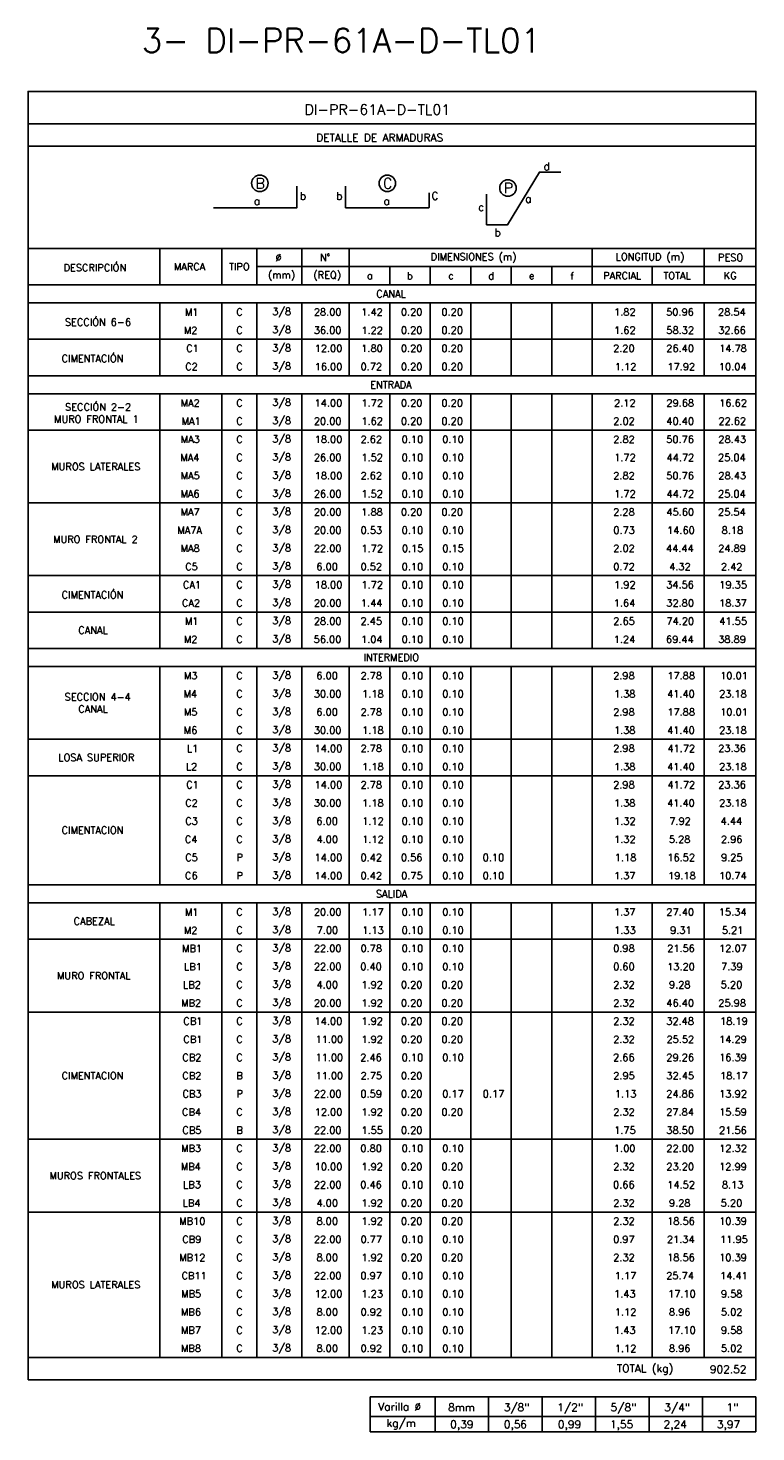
# Model space of a CAD drawing. Header units: metres. Extents: x -260 to 410, y 23 to 160.
# Tile 3 of 16: x -196 to -170, y 32 to 81. Entities that reach past the tile are written whole.
import ezdxf
from ezdxf.enums import TextEntityAlignment as Align

# ---------------------------------------------------------------- set-up
doc = ezdxf.new("R2010")
doc.units = ezdxf.units.M
for name, color, linetype in [('XREF-SE-CUADROS DE DESPIECE - HUAURA_PQT4$0$21', 3, 'Continuous'), ('XREF-SE-CUADROS DE DESPIECE - HUAURA_PQT4$0$21C', 3, 'Continuous'), ('XREF-SE-CUADROS DE DESPIECE - HUAURA_PQT4$0$23', 2, 'Continuous'), ('XREF-SE-CUADROS DE DESPIECE - HUAURA_PQT4$0$S-ANNO-TEXT', 7, 'Continuous'), ('XREF-SE-CUADROS DE DESPIECE - HUAURA_PQT4$0$S-LNWK-0006', 1, 'Continuous')]:
    doc.layers.add(name, color=color, linetype=linetype)
doc.styles.add('XREF-SE-CUADROS DE DESPIECE - HUAURA_PQT4$0$ROMANS-SP', font='romans.shx', dxfattribs={"width": 0.7})
doc.styles.add('XREF-SE-CUADROS DE DESPIECE - HUAURA_PQT4$0$TEGEPSA 100', font='romans.shx')

# ---------------------------------------------------------------- blocks, each defined once
blk = doc.blocks.new('XREF-SE-CUADROS DE DESPIECE - HUAURA_PQT4')
at = {"layer": 'XREF-SE-CUADROS DE DESPIECE - HUAURA_PQT4$0$21'}
for p, q in [((-190.948, 72.91), (-190.948, 71.643)), ((-188.782, 72.91), (-188.782, 71.643)), ((-187.569, 72.91), (-187.569, 71.643)), ((-185.999, 72.91), (-185.999, 71.643)), ((-184.35, 72.91), (-184.35, 71.643)), ((-175.883, 72.91), (-175.883, 71.643)), ((-171.987, 72.91), (-171.987, 71.643)), ((-187.569, 72.276), (-170.179, 72.276)), ((-182.939, 72.276), (-182.939, 71.643)), ((-181.527, 72.276), (-181.527, 71.643)), ((-180.116, 72.276), (-180.116, 71.643)), ((-178.705, 72.276), (-178.705, 71.643)), ((-177.294, 72.276), (-177.294, 71.643)), ((-173.796, 72.276), (-173.796, 71.643)), ((-195.538, 71.643), (-170.179, 71.643)), ((-195.538, 71.01), (-170.179, 71.01)), ((-190.948, 71.01), (-190.948, 68.476)), ((-188.782, 71.01), (-188.782, 68.476)), ((-187.569, 71.01), (-187.569, 68.476)), ((-185.999, 71.01), (-185.999, 68.476)), ((-184.35, 71.01), (-184.35, 68.476)), ((-182.939, 71.01), (-182.939, 68.476)), ((-181.527, 71.01), (-181.527, 68.476)), ((-180.116, 71.01), (-180.116, 68.476)), ((-178.705, 71.01), (-178.705, 68.476)), ((-177.294, 71.01), (-177.294, 68.476)), ((-175.883, 71.01), (-175.883, 68.476)), ((-173.796, 71.01), (-173.796, 68.476)), ((-171.987, 71.01), (-171.987, 68.476)), ((-195.538, 69.743), (-170.179, 69.743)), ((-195.538, 68.476), (-170.179, 68.476)), ((-195.538, 67.843), (-170.179, 67.843)), ((-190.948, 67.843), (-190.948, 58.976)), ((-188.782, 67.843), (-188.782, 58.976)), ((-187.569, 67.843), (-187.569, 58.976)), ((-185.999, 67.843), (-185.999, 58.976)), ((-184.35, 67.843), (-184.35, 58.976)), ((-182.939, 67.843), (-182.939, 58.976)), ((-181.527, 67.843), (-181.527, 58.976)), ((-180.116, 67.843), (-180.116, 58.976)), ((-178.705, 67.843), (-178.705, 58.976)), ((-177.294, 67.843), (-177.294, 58.976)), ((-175.883, 67.843), (-175.883, 58.976)), ((-173.796, 67.843), (-173.796, 58.976)), ((-171.987, 67.843), (-171.987, 58.976)), ((-195.538, 66.576), (-170.179, 66.576)), ((-195.538, 64.043), (-170.179, 64.043)), ((-195.538, 61.51), (-170.179, 61.51)), ((-195.538, 60.243), (-170.179, 60.243)), ((-195.538, 58.976), (-170.179, 58.976)), ((-195.538, 58.343), (-170.179, 58.343)), ((-190.948, 58.343), (-190.948, 50.743)), ((-188.782, 58.343), (-188.782, 50.743)), ((-187.569, 58.343), (-187.569, 50.743)), ((-185.999, 58.343), (-185.999, 50.743)), ((-184.35, 58.343), (-184.35, 50.743)), ((-182.939, 58.343), (-182.939, 50.743)), ((-181.527, 58.343), (-181.527, 50.743)), ((-180.116, 58.343), (-180.116, 50.743)), ((-178.705, 58.343), (-178.705, 50.743)), ((-177.294, 58.343), (-177.294, 50.743)), ((-175.883, 58.343), (-175.883, 50.743)), ((-173.796, 58.343), (-173.796, 50.743)), ((-171.987, 58.343), (-171.987, 50.743)), ((-195.538, 55.81), (-170.179, 55.81)), ((-195.538, 54.543), (-170.179, 54.543)), ((-195.538, 50.743), (-170.179, 50.743)), ((-195.538, 50.11), (-170.179, 50.11)), ((-190.948, 50.11), (-190.948, 34.276)), ((-188.782, 50.11), (-188.782, 34.276)), ((-187.569, 50.11), (-187.569, 34.276)), ((-185.999, 50.11), (-185.999, 34.276)), ((-184.35, 50.11), (-184.35, 34.276)), ((-182.939, 50.11), (-182.939, 34.276)), ((-181.527, 50.11), (-181.527, 34.276)), ((-180.116, 50.11), (-180.116, 34.276)), ((-178.705, 50.11), (-178.705, 34.276)), ((-177.294, 50.11), (-177.294, 34.276)), ((-175.883, 50.11), (-175.883, 34.276)), ((-173.796, 50.11), (-173.796, 34.276)), ((-171.987, 50.11), (-171.987, 34.276)), ((-195.538, 48.843), (-170.179, 48.843)), ((-195.538, 46.31), (-170.179, 46.31)), ((-195.538, 41.876), (-170.179, 41.876)), ((-195.538, 39.343), (-170.179, 39.343)), ((-195.538, 34.276), (-170.179, 34.276)), ((-181.355, 32.911), (-181.355, 31.683)), ((-179.492, 32.911), (-179.492, 31.683)), ((-177.63, 32.911), (-177.63, 31.683)), ((-175.767, 32.911), (-175.767, 31.683)), ((-173.904, 32.911), (-173.904, 31.683)), ((-172.042, 32.911), (-172.042, 31.683)), ((-183.62, 32.223), (-170.179, 32.223))]:
    blk.add_line(p, q, dxfattribs=at)
at = {"layer": 'XREF-SE-CUADROS DE DESPIECE - HUAURA_PQT4$0$21C'}
for centre in [(-187.463, 75.177), (-183.022, 75.177), (-178.819, 75.012)]:
    blk.add_circle(centre, 0.288, dxfattribs=at)
at = {"layer": 'XREF-SE-CUADROS DE DESPIECE - HUAURA_PQT4$0$23'}
for p, q in [((-195.538, 72.91), (-170.179, 72.91)), ((-195.538, 33.502), (-170.179, 33.502)), ((-183.62, 32.911), (-183.62, 31.683)), ((-183.62, 32.911), (-170.179, 32.911)), ((-183.62, 32.911), (-183.62, 31.683)), ((-170.179, 32.911), (-170.179, 31.683)), ((-183.62, 31.683), (-170.179, 31.683))]:
    blk.add_line(p, q, dxfattribs=at)
for points in [[(-170.179, 33.502), (-170.179, 78.38), (-195.538, 78.38), (-195.538, 33.502)], [(-170.179, 77.244), (-195.538, 77.244)], [(-170.179, 76.474), (-195.538, 76.474)]]:
    blk.add_lwpolyline(points, dxfattribs=at)
at = {"layer": 'XREF-SE-CUADROS DE DESPIECE - HUAURA_PQT4$0$S-LNWK-0006', "flags": 128}
blk.add_lwpolyline([(-176.971, 75.568), (-177.724, 75.568), (-178.829, 73.731), (-179.566, 73.731), (-179.566, 74.798)], dxfattribs=at)
at = {"layer": 'XREF-SE-CUADROS DE DESPIECE - HUAURA_PQT4$0$S-LNWK-0006'}
blk.add_lwpolyline([(-189.083, 74.325), (-186.174, 74.325), (-186.174, 75.076)], dxfattribs=at)
blk.add_lwpolyline([(-181.564, 74.848), (-181.564, 74.338, -0.414214), (-181.577, 74.325), (-184.473, 74.325), (-184.473, 75.076)], format="xyb", dxfattribs=at)
at = {"style": 'XREF-SE-CUADROS DE DESPIECE - HUAURA_PQT4$0$TEGEPSA 100'}
for s, p in [('DESCRIPCIÓN', (-194.303, 72.116)), ('MARCA', (-190.459, 72.151)), ('TIPO', (-188.536, 72.151)), ('Ø', (-186.918, 72.468)), ('N°', (-185.374, 72.468)), ('DIMENSIONES (m)', (-181.511, 72.494)), ('LONGITUD (m)', (-175.066, 72.494)), ('PESO', (-171.501, 72.468)), ('(mm)', (-187.179, 71.863)), ('(REQ)', (-185.598, 71.861)), ('a', (-183.729, 71.837)), ('b', (-182.339, 71.83)), ('c', (-180.902, 71.837)), ('d', (-179.504, 71.83)), ('e', (-178.09, 71.837)), ('f', (-176.645, 71.826)), ('PARCIAL', (-175.503, 71.835)), ('TOTAL', (-173.403, 71.835)), ('KG', (-171.3, 71.835)), ('SECCIÓN 6-6', (-194.255, 70.216)), ('M1', (-190.076, 70.565)), ('C', (-188.284, 70.568)), ('3/8', (-187.035, 70.587)), ('28.00', (-185.582, 70.568)), ('1.42', (-183.929, 70.567)), ('0.20', (-182.549, 70.568)), ('0.20', (-181.137, 70.568)), ('1.82', (-175.121, 70.567)), ('50.96', (-173.306, 70.568)), ('28.54', (-171.499, 70.568)), ('M2', (-190.109, 69.933)), ('C', (-188.284, 69.935)), ('3/8', (-187.035, 69.953)), ('36.00', (-185.584, 69.935)), ('1.22', (-183.926, 69.933)), ('0.20', (-182.549, 69.935)), ('0.20', (-181.137, 69.935)), ('1.62', (-175.121, 69.934)), ('58.32', (-173.3, 69.935)), ('32.66', (-171.493, 69.935)), ('C1', (-190.031, 69.301)), ('C', (-188.284, 69.301)), ('3/8', (-187.035, 69.32)), ('12.00', (-185.553, 69.301)), ('1.80', (-183.93, 69.301)), ('0.20', (-182.549, 69.301)), ('0.20', (-181.137, 69.301)), ('2.20', (-175.155, 69.301)), ('26.40', (-173.302, 69.301)), ('14.78', (-171.46, 69.301)), ('CIMENTACIÓN', (-194.37, 68.949)), ('3/8', (-187.035, 68.687)), ('C2', (-190.064, 68.668)), ('C', (-188.284, 68.668)), ('16.00', (-185.553, 68.667)), ('0.72', (-183.952, 68.668)), ('0.20', (-182.549, 68.668)), ('0.20', (-181.137, 68.668)), ('1.12', (-175.093, 68.667)), ('17.92', (-173.262, 68.667)), ('10.04', (-171.469, 68.667)), ('SECCIÓN 2-2', (-194.249, 67.26)), ('MA2', (-190.221, 67.399)), ('C', (-188.284, 67.401)), ('3/8', (-187.035, 67.42)), ('14.00', (-185.556, 67.401)), ('1.72', (-183.923, 67.4)), ('0.20', (-182.549, 67.401)), ('0.20', (-181.137, 67.401)), ('2.12', (-175.122, 67.4)), ('29.68', (-173.298, 67.401)), ('16.62', (-171.457, 67.401)), ('MURO FRONTAL 1', (-194.632, 66.838)), ('MA1', (-190.188, 66.765)), ('C', (-188.284, 66.768)), ('3/8', (-187.035, 66.787)), ('20.00', (-185.582, 66.768)), ('1.62', (-183.926, 66.767)), ('0.20', (-182.549, 66.768)), ('0.20', (-181.137, 66.768)), ('2.02', (-175.151, 66.768)), ('40.40', (-173.301, 66.768)), ('22.62', (-171.486, 66.768)), ('MA3', (-190.219, 66.135)), ('C', (-188.284, 66.135)), ('3/8', (-187.035, 66.153)), ('18.00', (-185.553, 66.134)), ('2.62', (-183.955, 66.135)), ('0.10', (-182.52, 66.134)), ('0.10', (-181.109, 66.134)), ('2.82', (-175.151, 66.135)), ('50.76', (-173.303, 66.135)), ('28.43', (-171.487, 66.135)), ('MA4', (-190.234, 65.501)), ('C', (-188.284, 65.501)), ('3/8', (-187.035, 65.52)), ('26.00', (-185.582, 65.501)), ('1.52', (-183.926, 65.501)), ('0.10', (-182.52, 65.501)), ('0.10', (-181.109, 65.501)), ('1.72', (-175.118, 65.5)), ('44.72', (-173.294, 65.501)), ('25.04', (-171.499, 65.501)), ('MUROS LATERALES', (-194.731, 65.185)), ('MA5', (-190.221, 64.87)), ('C', (-188.284, 64.868)), ('3/8', (-187.035, 64.887)), ('18.00', (-185.553, 64.867)), ('2.62', (-183.955, 64.868)), ('0.10', (-182.52, 64.867)), ('0.10', (-181.109, 64.867)), ('2.82', (-175.151, 64.868)), ('50.76', (-173.303, 64.868)), ('28.43', (-171.487, 64.868)), ('MA6', (-190.227, 64.235)), ('C', (-188.284, 64.235)), ('3/8', (-187.035, 64.253)), ('26.00', (-185.582, 64.235)), ('1.52', (-183.926, 64.234)), ('0.10', (-182.52, 64.234)), ('0.10', (-181.109, 64.234)), ('1.72', (-175.118, 64.233)), ('44.72', (-173.294, 64.234)), ('25.04', (-171.499, 64.235)), ('MA7', (-190.225, 63.601)), ('C', (-188.284, 63.601)), ('3/8', (-187.035, 63.62)), ('20.00', (-185.582, 63.601)), ('1.88', (-183.929, 63.601)), ('0.20', (-182.549, 63.601)), ('0.20', (-181.137, 63.601)), ('2.28', (-175.154, 63.601)), ('45.60', (-173.298, 63.601)), ('25.54', (-171.499, 63.601)), ('MA7A', (-190.338, 62.968)), ('C', (-188.284, 62.968)), ('3/8', (-187.035, 62.987)), ('20.00', (-185.582, 62.968)), ('0.53', (-183.953, 62.968)), ('0.10', (-182.52, 62.967)), ('0.10', (-181.109, 62.967)), ('0.73', (-175.146, 62.968)), ('14.60', (-173.273, 62.967)), ('8.18', (-171.371, 62.967)), ('MURO FRONTAL 2', (-194.665, 62.651)), ('3/8', (-187.035, 62.353)), ('MA8', (-190.225, 62.335)), ('C', (-188.284, 62.335)), ('22.00', (-185.582, 62.335)), ('1.72', (-183.923, 62.333)), ('0.15', (-182.515, 62.334)), ('0.15', (-181.104, 62.334)), ('2.02', (-175.151, 62.335)), ('44.44', (-173.312, 62.336)), ('24.89', (-171.493, 62.335)), ('C5', (-190.064, 61.701)), ('C', (-188.284, 61.701)), ('3/8', (-187.035, 61.72)), ('6.00', (-185.493, 61.701)), ('0.52', (-183.955, 61.701)), ('0.10', (-182.52, 61.701)), ('0.10', (-181.109, 61.701)), ('0.72', (-175.147, 61.701)), ('4.32', (-173.202, 61.701)), ('2.42', (-171.397, 61.701)), ('CA1', (-190.143, 61.067)), ('C', (-188.284, 61.068)), ('3/8', (-187.035, 61.087)), ('18.00', (-185.553, 61.067)), ('1.72', (-183.923, 61.067)), ('0.10', (-182.52, 61.067)), ('0.10', (-181.109, 61.067)), ('1.92', (-175.121, 61.067)), ('34.56', (-173.305, 61.068)), ('19.35', (-171.456, 61.067)), ('CIMENTACIÓN', (-194.37, 60.716)), ('CA2', (-190.177, 60.435)), ('C', (-188.284, 60.435)), ('3/8', (-187.035, 60.453)), ('20.00', (-185.582, 60.435)), ('1.44', (-183.941, 60.433)), ('0.10', (-182.52, 60.434)), ('0.10', (-181.109, 60.434)), ('1.64', (-175.133, 60.434)), ('32.80', (-173.301, 60.435)), ('18.37', (-171.461, 60.434)), ('CANAL', (-193.79, 59.485)), ('M1', (-190.076, 59.799)), ('C', (-188.284, 59.801)), ('3/8', (-187.035, 59.82)), ('28.00', (-185.582, 59.801)), ('2.45', (-183.958, 59.801)), ('0.10', (-182.52, 59.801)), ('0.10', (-181.109, 59.801)), ('2.65', (-175.15, 59.801)), ('74.20', (-173.297, 59.801)), ('41.55', (-171.456, 59.801)), ('M2', (-190.109, 59.166)), ('C', (-188.284, 59.168)), ('3/8', (-187.035, 59.187)), ('56.00', (-185.588, 59.168)), ('1.04', (-183.938, 59.167)), ('0.10', (-182.52, 59.167)), ('0.10', (-181.109, 59.167)), ('1.24', (-175.133, 59.167)), ('69.44', (-173.312, 59.168)), ('38.89', (-171.492, 59.168)), ('M3', (-190.107, 57.901)), ('C', (-188.284, 57.901)), ('3/8', (-187.035, 57.92)), ('6.00', (-185.493, 57.901)), ('2.78', (-183.956, 57.901)), ('0.10', (-182.52, 57.901)), ('0.10', (-181.109, 57.901)), ('2.98', (-175.154, 57.901)), ('17.88', (-173.266, 57.901)), ('10.01', (-171.424, 57.901)), ('SECCION 4-4', (-194.264, 57.162)), ('M4', (-190.121, 57.268)), ('C', (-188.284, 57.268)), ('3/8', (-187.035, 57.287)), ('30.00', (-185.584, 57.268)), ('1.18', (-183.901, 57.267)), ('0.10', (-182.52, 57.267)), ('0.10', (-181.109, 57.267)), ('1.38', (-175.125, 57.267)), ('41.40', (-173.273, 57.267)), ('23.18', (-171.462, 57.267)), ('CANAL', (-193.79, 56.741)), ('M5', (-190.109, 56.637)), ('C', (-188.284, 56.635)), ('3/8', (-187.035, 56.653)), ('6.00', (-185.493, 56.635)), ('2.78', (-183.956, 56.635)), ('0.10', (-182.52, 56.634)), ('0.10', (-181.109, 56.634)), ('2.98', (-175.154, 56.635)), ('17.88', (-173.266, 56.634)), ('10.01', (-171.424, 56.634)), ('M6', (-190.114, 56.001)), ('C', (-188.284, 56.001)), ('3/8', (-187.035, 56.02)), ('30.00', (-185.584, 56.001)), ('1.18', (-183.901, 56.001)), ('0.10', (-182.52, 56.001)), ('0.10', (-181.109, 56.001)), ('1.38', (-175.125, 56.001)), ('41.40', (-173.273, 56.001)), ('23.18', (-171.462, 56.001)), ('LOSA SUPERIOR', (-194.483, 55.051)), ('L1', (-190.009, 55.365)), ('C', (-188.284, 55.368)), ('3/8', (-187.035, 55.387)), ('14.00', (-185.556, 55.367)), ('2.78', (-183.956, 55.368)), ('0.10', (-182.52, 55.367)), ('0.10', (-181.109, 55.367)), ('2.98', (-175.154, 55.368)), ('41.72', (-173.262, 55.367)), ('23.36', (-171.492, 55.368)), ('L2', (-190.042, 54.733)), ('C', (-188.284, 54.735)), ('3/8', (-187.035, 54.753)), ('30.00', (-185.584, 54.735)), ('1.18', (-183.901, 54.734)), ('0.10', (-182.52, 54.734)), ('0.10', (-181.109, 54.734)), ('1.38', (-175.125, 54.734)), ('41.40', (-173.273, 54.734)), ('23.18', (-171.462, 54.734)), ('C1', (-190.031, 54.101)), ('C', (-188.284, 54.101)), ('3/8', (-187.035, 54.12)), ('14.00', (-185.556, 54.101)), ('2.78', (-183.956, 54.101)), ('0.10', (-182.52, 54.101)), ('0.10', (-181.109, 54.101)), ('2.98', (-175.154, 54.101)), ('41.72', (-173.262, 54.1)), ('23.36', (-171.492, 54.101)), ('C2', (-190.064, 53.468)), ('C', (-188.284, 53.468)), ('3/8', (-187.035, 53.487)), ('30.00', (-185.584, 53.468)), ('1.18', (-183.901, 53.467)), ('0.10', (-182.52, 53.467)), ('0.10', (-181.109, 53.467)), ('1.38', (-175.125, 53.467)), ('41.40', (-173.273, 53.467)), ('23.18', (-171.462, 53.467)), ('C3', (-190.063, 52.835)), ('C', (-188.284, 52.835)), ('3/8', (-187.035, 52.853)), ('6.00', (-185.493, 52.835)), ('1.12', (-183.897, 52.833)), ('0.10', (-182.52, 52.834)), ('0.10', (-181.109, 52.834)), ('1.32', (-175.121, 52.834)), ('7.92', (-173.198, 52.835)), ('4.44', (-171.408, 52.836)), ('CIMENTACION', (-194.37, 52.518)), ('C4', (-190.077, 52.201)), ('C', (-188.284, 52.201)), ('3/8', (-187.035, 52.22)), ('4.00', (-185.489, 52.201)), ('1.12', (-183.897, 52.2)), ('0.10', (-182.52, 52.201)), ('0.10', (-181.109, 52.201)), ('1.32', (-175.121, 52.201)), ('5.28', (-173.212, 52.201)), ('2.96', (-171.4, 52.201)), ('3/8', (-187.035, 51.587)), ('C5', (-190.064, 51.568)), ('P', (-188.278, 51.568)), ('14.00', (-185.556, 51.567)), ('0.42', (-183.958, 51.568)), ('0.56', (-182.549, 51.568)), ('0.10', (-181.109, 51.567)), ('0.10', (-179.698, 51.567)), ('1.18', (-175.096, 51.567)), ('16.52', (-173.265, 51.567)), ('9.25', (-171.394, 51.568)), ('C6', (-190.07, 50.935)), ('P', (-188.278, 50.935)), ('3/8', (-187.035, 50.953)), ('14.00', (-185.556, 50.934)), ('0.42', (-183.958, 50.935)), ('0.75', (-182.541, 50.935)), ('0.10', (-181.109, 50.934)), ('0.10', (-179.698, 50.934)), ('1.37', (-175.125, 50.934)), ('19.18', (-173.241, 50.934)), ('10.74', (-171.466, 50.934)), ('M1', (-190.076, 49.665)), ('C', (-188.284, 49.668)), ('3/8', (-187.035, 49.687)), ('20.00', (-185.582, 49.668)), ('1.17', (-183.901, 49.667)), ('0.10', (-182.52, 49.667)), ('0.10', (-181.109, 49.667)), ('1.37', (-175.125, 49.667)), ('27.40', (-173.299, 49.668)), ('15.34', (-171.469, 49.667)), ('CABEZAL', (-193.951, 49.351)), ('M2', (-190.109, 49.033)), ('C', (-188.284, 49.035)), ('3/8', (-187.035, 49.053)), ('7.00', (-185.485, 49.035)), ('1.13', (-183.896, 49.034)), ('0.10', (-182.52, 49.034)), ('0.10', (-181.109, 49.034)), ('1.33', (-175.119, 49.034)), ('9.31', (-173.17, 49.034)), ('5.21', (-171.367, 49.034)), ('MB1', (-190.173, 48.399)), ('C', (-188.284, 48.401)), ('3/8', (-187.035, 48.42)), ('22.00', (-185.582, 48.401)), ('0.78', (-183.956, 48.401)), ('0.10', (-182.52, 48.401)), ('0.10', (-181.109, 48.401)), ('0.98', (-175.154, 48.401)), ('21.56', (-173.272, 48.401)), ('12.07', (-171.461, 48.401)), ('LB1', (-190.106, 47.765)), ('C', (-188.284, 47.768)), ('3/8', (-187.035, 47.787)), ('22.00', (-185.582, 47.768)), ('0.40', (-183.962, 47.768)), ('0.10', (-182.52, 47.767)), ('0.10', (-181.109, 47.767)), ('0.60', (-175.155, 47.768)), ('13.20', (-173.27, 47.767)), ('7.39', (-171.393, 47.768)), ('MURO FRONTAL', (-194.53, 47.451)), ('LB2', (-190.139, 47.133)), ('C', (-188.284, 47.135)), ('3/8', (-187.035, 47.153)), ('4.00', (-185.489, 47.135)), ('1.92', (-183.926, 47.134)), ('0.20', (-182.549, 47.135)), ('0.20', (-181.137, 47.135)), ('2.32', (-175.151, 47.135)), ('9.28', (-173.207, 47.135)), ('5.20', (-171.405, 47.135)), ('MB2', (-190.206, 46.499)), ('C', (-188.284, 46.501)), ('3/8', (-187.035, 46.52)), ('20.00', (-185.582, 46.501)), ('1.92', (-183.926, 46.501)), ('0.20', (-182.549, 46.501)), ('0.20', (-181.137, 46.501)), ('2.32', (-175.151, 46.501)), ('46.40', (-173.301, 46.501)), ('25.98', (-171.49, 46.501)), ('CB1', (-190.128, 45.867)), ('C', (-188.284, 45.868)), ('3/8', (-187.035, 45.887)), ('14.00', (-185.556, 45.867)), ('1.92', (-183.926, 45.867)), ('0.20', (-182.549, 45.868)), ('0.20', (-181.137, 45.868)), ('2.32', (-175.151, 45.868)), ('32.48', (-173.303, 45.868)), ('18.19', (-171.432, 45.867)), ('CB1', (-190.128, 45.234)), ('C', (-188.284, 45.235)), ('3/8', (-187.035, 45.253)), ('11.00', (-185.524, 45.234)), ('1.92', (-183.926, 45.234)), ('0.20', (-182.549, 45.235)), ('0.20', (-181.137, 45.235)), ('2.32', (-175.151, 45.235)), ('25.52', (-173.295, 45.235)), ('14.29', (-171.463, 45.234)), ('CB2', (-190.162, 44.601)), ('C', (-188.284, 44.601)), ('3/8', (-187.035, 44.62)), ('11.00', (-185.524, 44.601)), ('2.46', (-183.964, 44.601)), ('0.10', (-182.52, 44.601)), ('0.10', (-181.109, 44.601)), ('2.66', (-175.156, 44.601)), ('29.26', (-173.3, 44.601)), ('16.39', (-171.46, 44.601)), ('CIMENTACION', (-194.37, 43.968)), ('CB2', (-190.162, 43.968)), ('B', (-188.279, 43.968)), ('3/8', (-187.035, 43.987)), ('11.00', (-185.524, 43.967)), ('2.75', (-183.952, 43.968)), ('0.20', (-182.549, 43.968)), ('2.95', (-175.15, 43.968)), ('32.45', (-173.299, 43.968)), ('18.17', (-171.432, 43.967)), ('CB3', (-190.16, 43.335)), ('P', (-188.278, 43.335)), ('3/8', (-187.035, 43.353)), ('22.00', (-185.582, 43.335)), ('0.59', (-183.959, 43.335)), ('0.20', (-182.549, 43.335)), ('0.17', (-181.108, 43.334)), ('0.17', (-179.697, 43.334)), ('1.13', (-175.091, 43.334)), ('24.86', (-173.303, 43.335)), ('13.92', (-171.457, 43.334)), ('CB4', (-190.174, 42.701)), ('C', (-188.284, 42.701)), ('3/8', (-187.035, 42.72)), ('12.00', (-185.553, 42.701)), ('1.92', (-183.926, 42.701)), ('0.20', (-182.549, 42.701)), ('0.20', (-181.137, 42.701)), ('2.32', (-175.151, 42.701)), ('27.84', (-173.304, 42.701)), ('15.59', (-171.46, 42.701)), ('CB5', (-190.161, 42.068)), ('B', (-188.279, 42.068)), ('3/8', (-187.035, 42.087)), ('22.00', (-185.582, 42.068)), ('1.55', (-183.925, 42.067)), ('0.20', (-182.549, 42.068)), ('1.75', (-175.118, 42.067)), ('38.50', (-173.301, 42.068)), ('21.56', (-171.463, 42.067)), ('MB3', (-190.204, 41.435)), ('C', (-188.284, 41.435)), ('3/8', (-187.035, 41.453)), ('22.00', (-185.582, 41.435)), ('0.80', (-183.96, 41.435)), ('0.10', (-182.52, 41.434)), ('0.10', (-181.109, 41.434)), ('1.00', (-175.126, 41.434)), ('22.00', (-173.299, 41.435)), ('12.32', (-171.457, 41.434)), ('3/8', (-187.035, 40.82)), ('MUROS FRONTALES', (-194.793, 40.485)), ('MB4', (-190.218, 40.801)), ('C', (-188.284, 40.801)), ('10.00', (-185.553, 40.801)), ('1.92', (-183.926, 40.801)), ('0.20', (-182.549, 40.801)), ('0.20', (-181.137, 40.801)), ('2.32', (-175.151, 40.801)), ('23.20', (-173.299, 40.801)), ('12.99', (-171.46, 40.801)), ('LB3', (-190.137, 40.168)), ('C', (-188.284, 40.168)), ('3/8', (-187.035, 40.187)), ('22.00', (-185.582, 40.168)), ('0.46', (-183.963, 40.168)), ('0.10', (-182.52, 40.167)), ('0.10', (-181.109, 40.167)), ('0.66', (-175.156, 40.168)), ('14.52', (-173.268, 40.167)), ('8.13', (-171.365, 40.167)), ('LB4', (-190.151, 39.535)), ('C', (-188.284, 39.535)), ('3/8', (-187.035, 39.553)), ('4.00', (-185.489, 39.535)), ('1.92', (-183.926, 39.534)), ('0.20', (-182.549, 39.535)), ('0.20', (-181.137, 39.535)), ('2.32', (-175.151, 39.535)), ('9.28', (-173.207, 39.535)), ('5.20', (-171.405, 39.535)), ('MB10', (-190.274, 38.901)), ('C', (-188.284, 38.901)), ('3/8', (-187.035, 38.92)), ('8.00', (-185.491, 38.901)), ('1.92', (-183.926, 38.901)), ('0.20', (-182.549, 38.901)), ('0.20', (-181.137, 38.901)), ('2.32', (-175.151, 38.901)), ('18.56', (-173.271, 38.901)), ('10.39', (-171.46, 38.901)), ('CB9', (-190.165, 38.268)), ('C', (-188.284, 38.268)), ('3/8', (-187.035, 38.287)), ('22.00', (-185.582, 38.268)), ('0.77', (-183.956, 38.268)), ('0.10', (-182.52, 38.267)), ('0.10', (-181.109, 38.267)), ('0.97', (-175.154, 38.268)), ('21.34', (-173.279, 38.267)), ('11.95', (-171.428, 38.267)), ('MB12', (-190.27, 37.632)), ('C', (-188.284, 37.635)), ('3/8', (-187.035, 37.653)), ('8.00', (-185.491, 37.635)), ('1.92', (-183.926, 37.634)), ('0.20', (-182.549, 37.635)), ('0.20', (-181.137, 37.635)), ('2.32', (-175.151, 37.635)), ('18.56', (-173.271, 37.634)), ('10.39', (-171.46, 37.634)), ('CB11', (-190.192, 37.001)), ('C', (-188.284, 37.001)), ('3/8', (-187.035, 37.02)), ('22.00', (-185.582, 37.001)), ('0.97', (-183.959, 37.001)), ('0.10', (-182.52, 37.001)), ('0.10', (-181.109, 37.001)), ('1.17', (-175.097, 37)), ('25.74', (-173.304, 37.001)), ('14.41', (-171.429, 37)), ('MUROS LATERALES', (-194.731, 36.685)), ('MB5', (-190.206, 36.37)), ('C', (-188.284, 36.368)), ('3/8', (-187.035, 36.387)), ('12.00', (-185.553, 36.367)), ('1.23', (-183.924, 36.367)), ('0.10', (-182.52, 36.367)), ('0.10', (-181.109, 36.367)), ('1.43', (-175.122, 36.367)), ('17.10', (-173.239, 36.367)), ('9.58', (-171.399, 36.368)), ('MB6', (-190.211, 35.735)), ('C', (-188.284, 35.735)), ('3/8', (-187.035, 35.753)), ('8.00', (-185.491, 35.735)), ('0.92', (-183.955, 35.735)), ('0.10', (-182.52, 35.734)), ('0.10', (-181.109, 35.734)), ('1.12', (-175.093, 35.733)), ('8.96', (-173.209, 35.735)), ('5.02', (-171.4, 35.735)), ('MB7', (-190.21, 35.101)), ('C', (-188.284, 35.101)), ('3/8', (-187.035, 35.12)), ('12.00', (-185.553, 35.101)), ('1.23', (-183.924, 35.101)), ('0.10', (-182.52, 35.101)), ('0.10', (-181.109, 35.101)), ('1.43', (-175.122, 35.101)), ('17.10', (-173.239, 35.101)), ('9.58', (-171.399, 35.101)), ('MB8', (-190.21, 34.468)), ('C', (-188.284, 34.468)), ('3/8', (-187.035, 34.487)), ('8.00', (-185.491, 34.468)), ('0.92', (-183.955, 34.468)), ('0.10', (-182.52, 34.467)), ('0.10', (-181.109, 34.467)), ('1.12', (-175.093, 34.467)), ('8.96', (-173.209, 34.468)), ('5.02', (-171.4, 34.468))]:
    blk.add_text(s, height=0.25, dxfattribs=at).set_placement(p)
at = {"layer": 'Defpoints', "style": 'XREF-SE-CUADROS DE DESPIECE - HUAURA_PQT4$0$ROMANS-SP'}
blk.add_text('3- DI-PR-61A-D-TL01', height=0.83433, dxfattribs=at).set_placement((-191.573, 79.735))
at = {"layer": 'XREF-SE-CUADROS DE DESPIECE - HUAURA_PQT4$0$23', "style": 'XREF-SE-CUADROS DE DESPIECE - HUAURA_PQT4$0$TEGEPSA 100'}
for s, height, p in [('CANAL', 0.25, (-183.405, 71.201)), ('ENTRADA', 0.25, (-183.621, 68.035)), ('INTERMEDIO', 0.25, (-183.847, 58.535)), ('SALIDA', 0.25, (-183.422, 50.301)), ('TOTAL (kg)', 0.27, (-175.021, 33.76)), ('902.52', 0.27, (-171.783, 33.731))]:
    blk.add_text(s, height=height, dxfattribs=at).set_placement(p)
at = {"layer": 'XREF-SE-CUADROS DE DESPIECE - HUAURA_PQT4$0$S-ANNO-TEXT', "color": 4, "style": 'XREF-SE-CUADROS DE DESPIECE - HUAURA_PQT4$0$TEGEPSA 100'}
blk.add_text('DI-PR-61A-D-TL01', height=0.36233, dxfattribs=at).set_placement((-185.908, 77.564))
at = {"layer": 'XREF-SE-CUADROS DE DESPIECE - HUAURA_PQT4$0$S-ANNO-TEXT', "style": 'XREF-SE-CUADROS DE DESPIECE - HUAURA_PQT4$0$TEGEPSA 100'}
for s, height, p in [('DETALLE DE ARMADURAS', 0.27006, (-185.496, 76.635)), ('Varilla %%C', 0.27, (-183.336, 32.428)), ('8mm', 0.27, (-180.896, 32.403)), ('3/8"', 0.27, (-178.967, 32.403)), ('1/2"', 0.27, (-177.105, 32.403)), ('5/8"', 0.27, (-175.242, 32.403)), ('3/4"', 0.27, (-173.379, 32.403)), ('1"', 0.27, (-171.2, 32.403)), ('kg/m', 0.27, (-183.049, 31.858)), ('0,39', 0.27, (-180.829, 31.813)), ('0,56', 0.27, (-178.966, 31.813)), ('0,99', 0.27, (-177.081, 31.813)), ('1,55', 0.27, (-175.263, 31.813)), ('2,24', 0.27, (-173.4, 31.813)), ('3,97', 0.27, (-171.538, 31.813))]:
    blk.add_text(s, height=height, dxfattribs=at).set_placement(p)
for s, p in [('d', (-177.362, 75.636)), ('b', (-185.853, 74.604)), ('b', (-184.589, 74.604)), ('C', (-181.242, 74.604)), ('c', (-179.648, 74.214)), ('b', (-179.072, 73.329))]:
    blk.add_text(s, height=0.27, dxfattribs=at).set_placement(p, align=Align.RIGHT)
for s, height, p in [('B', 0.362, (-187.45, 74.995)), ('C', 0.362, (-183.008, 74.995)), ('P', 0.362, (-178.805, 74.83)), ('a', 0.27, (-187.557, 74.424)), ('a', 0.27, (-183.045, 74.424)), ('a', 0.27, (-178.109, 74.501))]:
    blk.add_text(s, height=height, dxfattribs=at).set_placement(p, align=Align.CENTER)

msp = doc.modelspace()

# ---------------------------------------------------------------- block references
msp.add_blockref('XREF-SE-CUADROS DE DESPIECE - HUAURA_PQT4', (0, 0))

doc.saveas('drawing.dxf')
